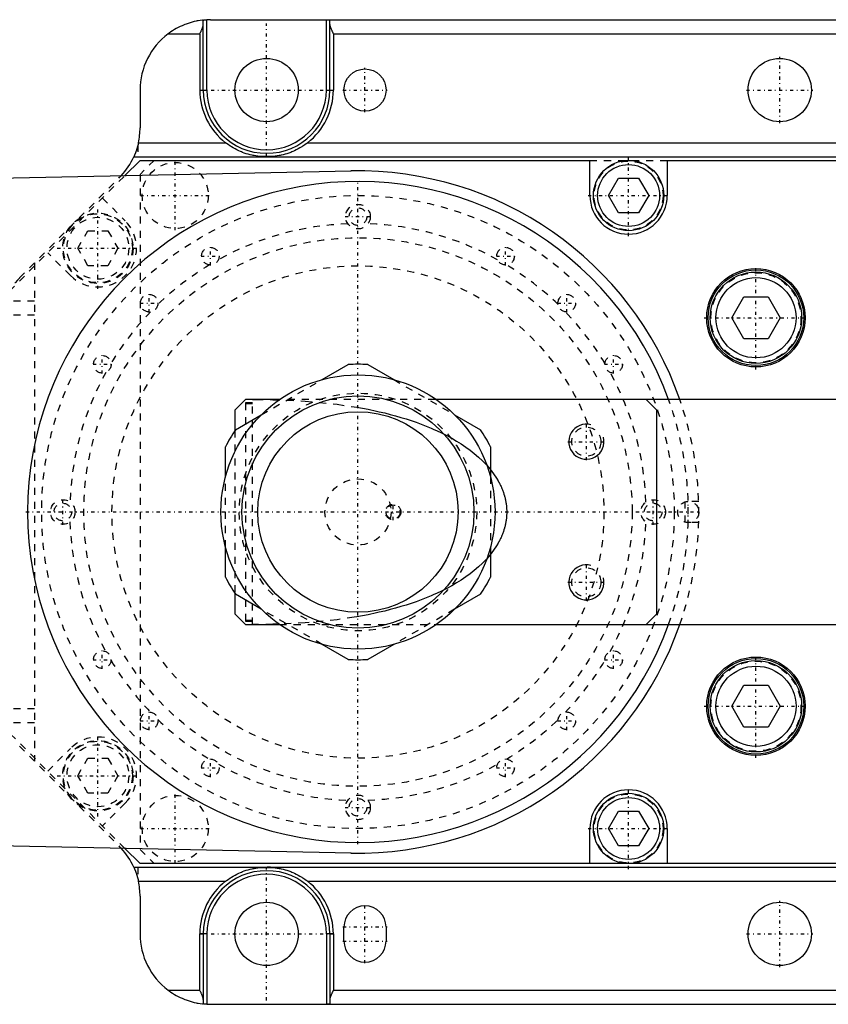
# Model space of a CAD drawing. Extents: x -392 to 171, y -70 to 70.
# Tile 7 of 8: x -48 to 67, y -70 to 70. Entities that reach past the tile are written whole.
import ezdxf

# ---------------------------------------------------------------- set-up
doc = ezdxf.new("R2010")
doc.units = 0
doc.linetypes.add('CENTER', pattern=[1.5, 0.45, -0.5, 0.05, -0.5])
doc.linetypes.add('DASHED', pattern=[2, 1, -1])
for name, color, linetype in [('AM_0', 7, 'CONTINUOUS'), ('AM_10', 7, 'CONTINUOUS'), ('AM_3', 7, 'DASHED'), ('AM_7', 7, 'CENTER')]:
    doc.layers.add(name, color=color, linetype=linetype)

msp = doc.modelspace()

# ---------------------------------------------------------------- linework, layer by layer
at = {"layer": 'AM_0', "color": 7, "linetype": 'CONTINUOUS'}
for p, q in [((-21, 70), (119, 70)), ((-4.5, 60), (-4.5, 70)), ((-22, 60), (-22, 69.94)), ((-21.5, 60), (-21.5, 69.99)), ((-4, 60), (-4, 69.94)), ((-27, 68), (-22.5, 68)), ((-22.5, 68), (-22.5, 60)), ((-3.5, 68), (-3.5, 60)), ((-3.5, 68), (97.5, 68)), ((-31, 60), (-31, 54.64)), ((-22.5, 60), (-21.5, 60)), ((-4.5, 60), (-3.5, 60)), ((-31.23, 52.5), (-18.83, 52.5)), ((-7.17, 52.5), (101.17, 52.5)), ((-31.9, 50.5), (127, 50.5)), ((-11.9, 50.56), (-14.1, 50.56)), ((-33.17, 47.83), (-31, 50)), ((-31, 50), (33, 50)), ((33, 45), (33, 50)), ((44, 50), (44, 45)), ((44, 50), (103, 50)), ((-189.4, 44.64), (-0.99, 48.49)), ((35.64, 45), (37.07, 47.48)), ((37.07, 47.48), (39.93, 47.48)), ((39.93, 47.48), (41.36, 45)), ((37.07, 42.52), (35.64, 45)), ((41.36, 45), (39.93, 42.52)), ((39.93, 42.52), (37.07, 42.52)), ((53.19, 27.62), (54.91, 30.59)), ((54.91, 30.59), (58.34, 30.59)), ((58.34, 30.59), (60.06, 27.62)), ((54.91, 24.64), (53.19, 27.62)), ((60.06, 27.62), (58.34, 24.64)), ((58.34, 24.64), (54.91, 24.64)), ((-5.1, 18.82), (-1.41, 20.95)), ((1.41, 20.95), (5.1, 18.82)), ((-16, 16), (-17.5, 14.5)), ((-11.15, 16), (-16, 16)), ((110, 16), (11.15, 16)), ((42.5, 14.5), (41, 16)), ((-17.5, 14.5), (-17.5, 11.61)), ((42.5, -14.5), (42.5, 14.5)), ((-17.44, 11.7), (-13.75, 13.83)), ((13.75, 13.83), (17.44, 11.7)), ((-18.85, 4.99), (-18.85, 9.26)), ((18.85, 9.26), (18.85, 4.99)), ((-18.85, -9.26), (-18.85, -4.99)), ((18.85, -4.99), (18.85, -9.26)), ((-17.5, -11.61), (-17.5, -14.5)), ((-13.75, -13.83), (-17.44, -11.7)), ((17.44, -11.7), (13.75, -13.83)), ((-17.5, -14.5), (-16, -16)), ((41, -16), (42.5, -14.5)), ((-16, -16), (-11.15, -16)), ((11.15, -16), (110, -16)), ((-1.41, -20.95), (-5.1, -18.82)), ((5.1, -18.82), (1.41, -20.95)), ((53.19, -27.62), (54.91, -24.64)), ((54.91, -24.64), (58.34, -24.64)), ((58.34, -24.64), (60.06, -27.62)), ((54.91, -30.59), (53.19, -27.62)), ((60.06, -27.62), (58.34, -30.59)), ((58.34, -30.59), (54.91, -30.59)), ((35.64, -45), (37.07, -42.53)), ((37.07, -42.53), (39.93, -42.53)), ((39.93, -42.53), (41.36, -45)), ((-0.99, -48.49), (-189.4, -44.64)), ((33, -50), (33, -45)), ((37.07, -47.48), (35.64, -45)), ((41.36, -45), (39.93, -47.48)), ((44, -45), (44, -50)), ((39.93, -47.48), (37.07, -47.48)), ((-31, -50), (-33.17, -47.83)), ((126, -50), (-31, -50)), ((-31.9, -50.5), (127, -50.5)), ((-14.1, -50.56), (-11.9, -50.56)), ((-31.23, -52.5), (-18.83, -52.5)), ((-7.17, -52.5), (101.17, -52.5)), ((-31, -54.64), (-31, -60)), ((-22.5, -68), (-22.5, -60)), ((-21.5, -60), (-22.5, -60)), ((-22, -60), (-22, -69.94)), ((-21.5, -60), (-21.5, -69.99)), ((-4.5, -60), (-4.5, -70)), ((-3.5, -60), (-4.5, -60)), ((-4, -60), (-4, -69.94)), ((-3.5, -60), (-3.5, -68)), ((-2, -61), (-2, -59)), ((4, -59), (4, -61)), ((-27, -68), (-22.5, -68)), ((-3.5, -68), (97.5, -68)), ((-21, -70), (119, -70))]:
    msp.add_line(p, q, dxfattribs=at)
for points in [[(-4.5, 70, 0), (-4.5, 70, 0), (-4.49, 70, 0), (-4.48, 70, 0), (-4.48, 70, 0), (-4.48, 70, 0), (-4.47, 70, 0), (-4.46, 70, 0), (-4.45, 70, 0), (-4.45, 70, 0), (-4.44, 70, 0), (-4.44, 70, 0), (-4.43, 70, 0), (-4.42, 70, 0), (-4.42, 70, 0), (-4.41, 70, 0), (-4.4, 70, 0), (-4.4, 70, 0), (-4.39, 70, 0), (-4.39, 70, 0), (-4.38, 70, 0), (-4.37, 70, 0), (-4.37, 70, 0), (-4.37, 70, 0), (-4.36, 70, 0), (-4.35, 70, 0), (-4.35, 70, 0), (-4.35, 70, 0), (-4.34, 70, 0), (-4.33, 70, 0), (-4.32, 70, 0), (-4.32, 70, 0), (-4.31, 70, 0), (-4.31, 70, 0), (-4.3, 70, 0), (-4.3, 70, 0), (-4.29, 70, 0), (-4.28, 70, 0), (-4.28, 70, 0), (-4.27, 70, 0), (-4.27, 70, 0), (-4.26, 70, 0), (-4.26, 70, 0), (-4.25, 70, 0), (-4.24, 70, 0), (-4.24, 70, 0), (-4.23, 70, 0), (-4.23, 70, 0), (-4.23, 70, 0), (-4.22, 70, 0), (-4.21, 70, 0), (-4.21, 70, 0), (-4.2, 70, 0), (-4.2, 70, 0), (-4.19, 70, 0), (-4.19, 70, 0), (-4.18, 70, 0), (-4.18, 70, 0), (-4.17, 70, 0), (-4.17, 70, 0), (-4.16, 70, 0), (-4.16, 70, 0), (-4.16, 70, 0), (-4.15, 70, 0), (-4.15, 69.99, 0), (-4.14, 69.99, 0), (-4.14, 69.99, 0), (-4.14, 69.99, 0), (-4.13, 69.99, 0), (-4.13, 69.99, 0), (-4.13, 69.99, 0), (-4.12, 69.99, 0), (-4.12, 69.99, 0), (-4.11, 69.99, 0), (-4.11, 69.99, 0), (-4.1, 69.99, 0), (-4.1, 69.99, 0), (-4.1, 69.99, 0), (-4.1, 69.99, 0), (-4.09, 69.99, 0), (-4.09, 69.99, 0), (-4.08, 69.99, 0), (-4.08, 69.99, 0), (-4.08, 69.99, 0), (-4.08, 69.99, 0), (-4.07, 69.99, 0), (-4.07, 69.98, 0), (-4.06, 69.98, 0), (-4.06, 69.98, 0), (-4.06, 69.98, 0), (-4.06, 69.98, 0), (-4.05, 69.98, 0), (-4.05, 69.98, 0), (-4.05, 69.98, 0), (-4.04, 69.98, 0), (-4.04, 69.98, 0), (-4.04, 69.98, 0), (-4.04, 69.98, 0), (-4.04, 69.98, 0), (-4.03, 69.97, 0), (-4.03, 69.97, 0), (-4.03, 69.97, 0), (-4.03, 69.97, 0), (-4.02, 69.97, 0), (-4.02, 69.97, 0), (-4.02, 69.97, 0), (-4.02, 69.97, 0), (-4.02, 69.97, 0), (-4.02, 69.96, 0), (-4.02, 69.96, 0), (-4.01, 69.96, 0), (-4.01, 69.96, 0), (-4.01, 69.96, 0), (-4.01, 69.96, 0), (-4.01, 69.96, 0), (-4.01, 69.96, 0), (-4.01, 69.96, 0), (-4.01, 69.95, 0), (-4, 69.95, 0), (-4, 69.95, 0), (-4, 69.95, 0), (-4, 69.95, 0), (-4, 69.95, 0), (-4, 69.95, 0), (-4, 69.94, 0), (-4, 69.94, 0), (-4, 69.94, 0), (-4, 69.94, 0), (-4, 69.94, 0), (-4, 69.94, 0), (-4, 69.94, 0)], [(-22, 69.95, 0), (-22.14, 69.93, 0), (-22.43, 69.9, 0), (-22.72, 69.85, 0), (-22.87, 69.82, 0), (-23.02, 69.79, 0), (-23.31, 69.73, 0), (-23.6, 69.66, 0), (-23.89, 69.57, 0), (-24.18, 69.48, 0), (-24.46, 69.38, 0), (-24.61, 69.33, 0), (-24.75, 69.27, 0), (-25.03, 69.15, 0), (-25.31, 69.02, 0), (-25.58, 68.89, 0), (-25.85, 68.75, 0), (-26.11, 68.59, 0), (-26.25, 68.51, 0), (-26.37, 68.43, 0), (-26.63, 68.27, 0), (-26.88, 68.09, 0), (-27, 68, 0)], [(-22.5, 68, 0), (-22.48, 68.04, 0), (-22.44, 68.11, 0), (-22.41, 68.19, 0), (-22.39, 68.23, 0), (-22.37, 68.27, 0), (-22.33, 68.34, 0), (-22.29, 68.42, 0), (-22.26, 68.5, 0), (-22.22, 68.58, 0), (-22.19, 68.65, 0), (-22.17, 68.69, 0), (-22.16, 68.73, 0), (-22.13, 68.8, 0), (-22.1, 68.88, 0), (-22.07, 68.95, 0), (-22.05, 69.02, 0), (-22.03, 69.09, 0), (-22.02, 69.13, 0), (-22.02, 69.16, 0), (-22.01, 69.2, 0), (-22.01, 69.21, 0), (-22.01, 69.22, 0), (-22.01, 69.23, 0), (-22.01, 69.23, 0), (-22, 69.24, 0), (-22, 69.25, 0), (-22, 69.26, 0), (-22, 69.28, 0), (-22, 69.29, 0), (-22, 69.29, 0), (-22, 69.3, 0), (-22, 69.31, 0), (-22, 69.32, 0), (-22, 69.32, 0)], [(-22, 69.95, 0), (-22, 69.95, 0), (-22, 69.95, 0), (-21.99, 69.95, 0), (-21.99, 69.95, 0), (-21.99, 69.95, 0), (-21.99, 69.95, 0), (-21.99, 69.95, 0), (-21.99, 69.95, 0), (-21.99, 69.95, 0), (-21.99, 69.95, 0), (-21.99, 69.95, 0), (-21.99, 69.95, 0), (-21.98, 69.95, 0), (-21.98, 69.95, 0), (-21.98, 69.95, 0), (-21.98, 69.95, 0), (-21.98, 69.95, 0), (-21.98, 69.95, 0), (-21.97, 69.95, 0), (-21.97, 69.95, 0), (-21.97, 69.95, 0), (-21.97, 69.95, 0), (-21.97, 69.95, 0), (-21.96, 69.95, 0), (-21.96, 69.95, 0), (-21.96, 69.95, 0), (-21.96, 69.95, 0), (-21.96, 69.95, 0), (-21.95, 69.95, 0), (-21.95, 69.95, 0), (-21.95, 69.95, 0), (-21.94, 69.96, 0), (-21.94, 69.96, 0), (-21.94, 69.96, 0), (-21.94, 69.96, 0), (-21.93, 69.96, 0), (-21.93, 69.96, 0), (-21.93, 69.96, 0), (-21.92, 69.96, 0), (-21.92, 69.96, 0), (-21.92, 69.96, 0), (-21.92, 69.96, 0), (-21.91, 69.96, 0), (-21.91, 69.96, 0), (-21.91, 69.96, 0), (-21.9, 69.96, 0), (-21.9, 69.96, 0), (-21.9, 69.96, 0), (-21.89, 69.96, 0), (-21.89, 69.96, 0), (-21.89, 69.96, 0), (-21.88, 69.96, 0), (-21.88, 69.96, 0), (-21.87, 69.96, 0), (-21.87, 69.96, 0), (-21.87, 69.96, 0), (-21.86, 69.96, 0), (-21.86, 69.96, 0), (-21.85, 69.96, 0), (-21.85, 69.96, 0), (-21.85, 69.96, 0), (-21.85, 69.96, 0), (-21.84, 69.96, 0), (-21.84, 69.97, 0), (-21.83, 69.97, 0), (-21.83, 69.97, 0), (-21.83, 69.97, 0), (-21.82, 69.97, 0), (-21.82, 69.97, 0), (-21.82, 69.97, 0), (-21.81, 69.97, 0), (-21.8, 69.97, 0), (-21.8, 69.97, 0), (-21.79, 69.97, 0), (-21.79, 69.97, 0), (-21.79, 69.97, 0), (-21.78, 69.97, 0), (-21.78, 69.97, 0), (-21.77, 69.97, 0), (-21.77, 69.97, 0), (-21.76, 69.97, 0), (-21.75, 69.97, 0), (-21.75, 69.97, 0), (-21.75, 69.97, 0), (-21.74, 69.97, 0), (-21.74, 69.97, 0), (-21.73, 69.97, 0), (-21.72, 69.97, 0), (-21.72, 69.97, 0), (-21.72, 69.97, 0), (-21.71, 69.97, 0), (-21.71, 69.98, 0), (-21.7, 69.98, 0), (-21.69, 69.98, 0), (-21.69, 69.98, 0), (-21.68, 69.98, 0), (-21.68, 69.98, 0), (-21.67, 69.98, 0), (-21.67, 69.98, 0), (-21.66, 69.98, 0), (-21.65, 69.98, 0), (-21.65, 69.98, 0), (-21.64, 69.98, 0), (-21.64, 69.98, 0), (-21.64, 69.98, 0), (-21.63, 69.98, 0), (-21.62, 69.98, 0), (-21.62, 69.98, 0), (-21.62, 69.98, 0), (-21.61, 69.98, 0), (-21.6, 69.98, 0), (-21.6, 69.98, 0), (-21.6, 69.98, 0), (-21.59, 69.98, 0), (-21.58, 69.98, 0), (-21.58, 69.98, 0), (-21.57, 69.98, 0), (-21.56, 69.98, 0), (-21.56, 69.98, 0), (-21.56, 69.98, 0), (-21.55, 69.98, 0), (-21.54, 69.99, 0), (-21.54, 69.99, 0), (-21.53, 69.99, 0), (-21.52, 69.99, 0), (-21.52, 69.99, 0), (-21.52, 69.99, 0), (-21.51, 69.99, 0), (-21.5, 69.99, 0), (-21.5, 69.99, 0)], [(-22, 69.94, 0), (-22, 69.94, 0), (-22, 69.94, 0), (-22, 69.95, 0), (-22, 69.95, 0)], [(-4, 69.32, 0), (-4, 69.32, 0), (-4, 69.31, 0), (-4, 69.3, 0), (-4, 69.29, 0), (-4, 69.29, 0), (-4, 69.28, 0), (-4, 69.26, 0), (-4, 69.25, 0), (-4, 69.24, 0), (-3.99, 69.23, 0), (-3.99, 69.23, 0), (-3.99, 69.22, 0), (-3.99, 69.21, 0), (-3.99, 69.2, 0), (-3.98, 69.16, 0), (-3.98, 69.13, 0), (-3.97, 69.09, 0), (-3.95, 69.02, 0), (-3.93, 68.95, 0), (-3.9, 68.88, 0), (-3.87, 68.8, 0), (-3.84, 68.73, 0), (-3.83, 68.69, 0), (-3.81, 68.65, 0), (-3.78, 68.58, 0), (-3.74, 68.5, 0), (-3.71, 68.42, 0), (-3.67, 68.34, 0), (-3.63, 68.27, 0), (-3.61, 68.23, 0), (-3.59, 68.19, 0), (-3.56, 68.11, 0), (-3.52, 68.04, 0), (-3.5, 68, 0)], [(-31.23, 52.5, 0), (-31.23, 52.49, 0), (-31.24, 52.46, 0), (-31.25, 52.43, 0), (-31.25, 52.42, 0), (-31.25, 52.4, 0), (-31.26, 52.37, 0), (-31.27, 52.34, 0), (-31.27, 52.32, 0), (-31.28, 52.29, 0), (-31.29, 52.26, 0), (-31.29, 52.24, 0), (-31.29, 52.23, 0), (-31.3, 52.2, 0), (-31.31, 52.17, 0), (-31.32, 52.15, 0), (-31.32, 52.12, 0), (-31.33, 52.09, 0), (-31.33, 52.07, 0), (-31.34, 52.06, 0), (-31.35, 52.03, 0), (-31.35, 52, 0), (-31.36, 51.99, 0), (-31.36, 51.97, 0), (-31.37, 51.95, 0), (-31.38, 51.92, 0), (-31.38, 51.9, 0), (-31.39, 51.89, 0), (-31.39, 51.86, 0), (-31.4, 51.83, 0), (-31.41, 51.81, 0), (-31.42, 51.78, 0), (-31.43, 51.75, 0), (-31.43, 51.74, 0), (-31.43, 51.73, 0), (-31.44, 51.7, 0), (-31.45, 51.67, 0), (-31.46, 51.65, 0), (-31.47, 51.62, 0), (-31.48, 51.59, 0), (-31.48, 51.58, 0), (-31.48, 51.57, 0), (-31.49, 51.54, 0), (-31.5, 51.52, 0), (-31.51, 51.49, 0), (-31.52, 51.47, 0), (-31.53, 51.44, 0), (-31.53, 51.43, 0), (-31.53, 51.42, 0), (-31.54, 51.39, 0), (-31.55, 51.37, 0), (-31.56, 51.34, 0), (-31.57, 51.32, 0), (-31.58, 51.3, 0), (-31.58, 51.29, 0), (-31.58, 51.28, 0), (-31.59, 51.25, 0), (-31.6, 51.23, 0), (-31.61, 51.21, 0), (-31.61, 51.19, 0), (-31.62, 51.17, 0), (-31.63, 51.16, 0), (-31.63, 51.15, 0), (-31.64, 51.12, 0), (-31.65, 51.1, 0), (-31.65, 51.09, 0), (-31.65, 51.08, 0), (-31.66, 51.07, 0), (-31.67, 51.05, 0), (-31.67, 51.04, 0), (-31.68, 51.03, 0), (-31.68, 51.01, 0), (-31.69, 50.99, 0), (-31.7, 50.97, 0), (-31.7, 50.95, 0), (-31.71, 50.94, 0), (-31.72, 50.93, 0), (-31.72, 50.92, 0), (-31.73, 50.9, 0), (-31.73, 50.88, 0), (-31.74, 50.87, 0), (-31.75, 50.85, 0), (-31.75, 50.83, 0), (-31.76, 50.82, 0), (-31.76, 50.82, 0), (-31.77, 50.8, 0), (-31.77, 50.79, 0), (-31.78, 50.77, 0), (-31.79, 50.76, 0), (-31.79, 50.74, 0), (-31.79, 50.73, 0), (-31.8, 50.73, 0), (-31.8, 50.71, 0), (-31.81, 50.7, 0), (-31.81, 50.69, 0), (-31.82, 50.68, 0), (-31.82, 50.66, 0), (-31.83, 50.66, 0), (-31.83, 50.65, 0), (-31.83, 50.64, 0), (-31.84, 50.63, 0), (-31.84, 50.62, 0), (-31.85, 50.61, 0), (-31.85, 50.6, 0), (-31.85, 50.6, 0), (-31.86, 50.59, 0), (-31.86, 50.58, 0), (-31.86, 50.57, 0), (-31.87, 50.57, 0), (-31.87, 50.57, 0), (-31.87, 50.56, 0), (-31.87, 50.55, 0), (-31.88, 50.55, 0), (-31.88, 50.55, 0), (-31.88, 50.54, 0), (-31.88, 50.53, 0), (-31.88, 50.53, 0), (-31.89, 50.52, 0), (-31.89, 50.52, 0), (-31.89, 50.52, 0), (-31.89, 50.52, 0), (-31.89, 50.51, 0), (-31.89, 50.51, 0), (-31.89, 50.51, 0), (-31.9, 50.5, 0), (-31.9, 50.5, 0), (-31.9, 50.5, 0), (-31.9, 50.5, 0), (-31.9, 50.5, 0), (-31.9, 50.5, 0), (-31.9, 50.5, 0)], [(-14.1, 50.56, 0), (-14.23, 50.58, 0), (-14.51, 50.62, 0), (-14.79, 50.67, 0), (-14.93, 50.7, 0), (-15.07, 50.73, 0), (-15.34, 50.79, 0), (-15.62, 50.87, 0), (-15.89, 50.95, 0), (-16.17, 51.04, 0), (-16.44, 51.14, 0), (-16.57, 51.2, 0), (-16.71, 51.25, 0), (-16.97, 51.37, 0), (-17.23, 51.5, 0), (-17.49, 51.63, 0), (-17.75, 51.77, 0), (-18, 51.92, 0), (-18.12, 52, 0), (-18.24, 52.08, 0), (-18.48, 52.24, 0), (-18.72, 52.41, 0), (-18.83, 52.5, 0)], [(-7.17, 52.5, 0), (-7.28, 52.41, 0), (-7.52, 52.24, 0), (-7.76, 52.08, 0), (-7.88, 52, 0), (-8, 51.92, 0), (-8.25, 51.77, 0), (-8.51, 51.63, 0), (-8.77, 51.5, 0), (-9.03, 51.37, 0), (-9.29, 51.25, 0), (-9.43, 51.2, 0), (-9.56, 51.14, 0), (-9.83, 51.04, 0), (-10.11, 50.95, 0), (-10.38, 50.87, 0), (-10.66, 50.79, 0), (-10.93, 50.73, 0), (-11.07, 50.7, 0), (-11.21, 50.67, 0), (-11.49, 50.62, 0), (-11.77, 50.58, 0), (-11.9, 50.56, 0)], [(-31.9, -50.5, 0), (-31.9, -50.5, 0), (-31.9, -50.5, 0), (-31.9, -50.5, 0), (-31.9, -50.5, 0), (-31.9, -50.5, 0), (-31.9, -50.5, 0), (-31.89, -50.51, 0), (-31.89, -50.51, 0), (-31.89, -50.51, 0), (-31.89, -50.52, 0), (-31.89, -50.52, 0), (-31.89, -50.52, 0), (-31.89, -50.52, 0), (-31.88, -50.53, 0), (-31.88, -50.53, 0), (-31.88, -50.54, 0), (-31.88, -50.55, 0), (-31.88, -50.55, 0), (-31.87, -50.55, 0), (-31.87, -50.56, 0), (-31.87, -50.57, 0), (-31.87, -50.57, 0), (-31.86, -50.57, 0), (-31.86, -50.58, 0), (-31.86, -50.59, 0), (-31.85, -50.6, 0), (-31.85, -50.6, 0), (-31.85, -50.61, 0), (-31.84, -50.62, 0), (-31.84, -50.63, 0), (-31.83, -50.64, 0), (-31.83, -50.65, 0), (-31.83, -50.66, 0), (-31.82, -50.66, 0), (-31.82, -50.68, 0), (-31.81, -50.69, 0), (-31.81, -50.7, 0), (-31.8, -50.71, 0), (-31.8, -50.73, 0), (-31.79, -50.73, 0), (-31.79, -50.74, 0), (-31.79, -50.76, 0), (-31.78, -50.77, 0), (-31.77, -50.79, 0), (-31.77, -50.8, 0), (-31.76, -50.82, 0), (-31.76, -50.82, 0), (-31.75, -50.83, 0), (-31.75, -50.85, 0), (-31.74, -50.87, 0), (-31.73, -50.88, 0), (-31.73, -50.9, 0), (-31.72, -50.92, 0), (-31.72, -50.93, 0), (-31.71, -50.94, 0), (-31.7, -50.95, 0), (-31.7, -50.97, 0), (-31.69, -50.99, 0), (-31.68, -51.01, 0), (-31.68, -51.03, 0), (-31.67, -51.04, 0), (-31.67, -51.05, 0), (-31.66, -51.07, 0), (-31.65, -51.08, 0), (-31.65, -51.09, 0), (-31.65, -51.1, 0), (-31.64, -51.12, 0), (-31.63, -51.15, 0), (-31.63, -51.16, 0), (-31.62, -51.17, 0), (-31.61, -51.19, 0), (-31.61, -51.21, 0), (-31.6, -51.23, 0), (-31.59, -51.25, 0), (-31.58, -51.28, 0), (-31.58, -51.29, 0), (-31.58, -51.3, 0), (-31.57, -51.32, 0), (-31.56, -51.34, 0), (-31.55, -51.37, 0), (-31.54, -51.39, 0), (-31.53, -51.42, 0), (-31.53, -51.43, 0), (-31.53, -51.44, 0), (-31.52, -51.47, 0), (-31.51, -51.49, 0), (-31.5, -51.52, 0), (-31.49, -51.54, 0), (-31.48, -51.57, 0), (-31.48, -51.58, 0), (-31.48, -51.59, 0), (-31.47, -51.62, 0), (-31.46, -51.65, 0), (-31.45, -51.67, 0), (-31.44, -51.7, 0), (-31.43, -51.73, 0), (-31.43, -51.74, 0), (-31.43, -51.75, 0), (-31.42, -51.78, 0), (-31.41, -51.81, 0), (-31.4, -51.83, 0), (-31.39, -51.86, 0), (-31.39, -51.89, 0), (-31.38, -51.9, 0), (-31.38, -51.92, 0), (-31.37, -51.95, 0), (-31.36, -51.97, 0), (-31.36, -51.99, 0), (-31.35, -52, 0), (-31.35, -52.03, 0), (-31.34, -52.06, 0), (-31.33, -52.07, 0), (-31.33, -52.09, 0), (-31.32, -52.12, 0), (-31.32, -52.15, 0), (-31.31, -52.17, 0), (-31.3, -52.2, 0), (-31.29, -52.23, 0), (-31.29, -52.24, 0), (-31.29, -52.26, 0), (-31.28, -52.29, 0), (-31.27, -52.32, 0), (-31.27, -52.34, 0), (-31.26, -52.37, 0), (-31.25, -52.4, 0), (-31.25, -52.42, 0), (-31.25, -52.43, 0), (-31.24, -52.46, 0), (-31.23, -52.49, 0), (-31.23, -52.5, 0)], [(-18.83, -52.5, 0), (-18.72, -52.41, 0), (-18.48, -52.24, 0), (-18.24, -52.08, 0), (-18.12, -52, 0), (-18, -51.92, 0), (-17.75, -51.77, 0), (-17.49, -51.63, 0), (-17.23, -51.5, 0), (-16.97, -51.37, 0), (-16.71, -51.25, 0), (-16.57, -51.2, 0), (-16.44, -51.14, 0), (-16.17, -51.04, 0), (-15.89, -50.95, 0), (-15.62, -50.87, 0), (-15.34, -50.79, 0), (-15.07, -50.73, 0), (-14.93, -50.7, 0), (-14.79, -50.67, 0), (-14.51, -50.62, 0), (-14.23, -50.58, 0), (-14.1, -50.56, 0)], [(-11.9, -50.56, 0), (-11.77, -50.58, 0), (-11.49, -50.62, 0), (-11.21, -50.67, 0), (-11.07, -50.7, 0), (-10.93, -50.73, 0), (-10.66, -50.79, 0), (-10.38, -50.87, 0), (-10.11, -50.95, 0), (-9.83, -51.04, 0), (-9.56, -51.14, 0), (-9.43, -51.2, 0), (-9.29, -51.25, 0), (-9.03, -51.37, 0), (-8.77, -51.5, 0), (-8.51, -51.63, 0), (-8.25, -51.77, 0), (-8, -51.92, 0), (-7.88, -52, 0), (-7.76, -52.08, 0), (-7.52, -52.24, 0), (-7.28, -52.41, 0), (-7.17, -52.5, 0)], [(-27, -68, 0), (-26.88, -68.09, 0), (-26.63, -68.27, 0), (-26.37, -68.43, 0), (-26.25, -68.51, 0), (-26.11, -68.59, 0), (-25.85, -68.75, 0), (-25.58, -68.89, 0), (-25.31, -69.02, 0), (-25.03, -69.15, 0), (-24.75, -69.27, 0), (-24.61, -69.33, 0), (-24.46, -69.38, 0), (-24.18, -69.48, 0), (-23.89, -69.57, 0), (-23.6, -69.66, 0), (-23.31, -69.73, 0), (-23.02, -69.79, 0), (-22.87, -69.82, 0), (-22.72, -69.85, 0), (-22.43, -69.9, 0), (-22.14, -69.93, 0), (-22, -69.95, 0)], [(-22, -69.32, 0), (-22, -69.32, 0), (-22, -69.31, 0), (-22, -69.3, 0), (-22, -69.29, 0), (-22, -69.29, 0), (-22, -69.28, 0), (-22, -69.26, 0), (-22, -69.25, 0), (-22, -69.24, 0), (-22.01, -69.23, 0), (-22.01, -69.23, 0), (-22.01, -69.22, 0), (-22.01, -69.21, 0), (-22.01, -69.2, 0), (-22.02, -69.16, 0), (-22.02, -69.13, 0), (-22.03, -69.09, 0), (-22.05, -69.02, 0), (-22.07, -68.95, 0), (-22.1, -68.88, 0), (-22.13, -68.8, 0), (-22.16, -68.73, 0), (-22.17, -68.69, 0), (-22.19, -68.65, 0), (-22.22, -68.58, 0), (-22.26, -68.5, 0), (-22.29, -68.42, 0), (-22.33, -68.34, 0), (-22.37, -68.27, 0), (-22.39, -68.23, 0), (-22.41, -68.19, 0), (-22.44, -68.11, 0), (-22.48, -68.04, 0), (-22.5, -68, 0)], [(-3.5, -68, 0), (-3.52, -68.04, 0), (-3.56, -68.11, 0), (-3.59, -68.19, 0), (-3.61, -68.23, 0), (-3.63, -68.27, 0), (-3.67, -68.34, 0), (-3.71, -68.42, 0), (-3.74, -68.5, 0), (-3.78, -68.58, 0), (-3.81, -68.65, 0), (-3.83, -68.69, 0), (-3.84, -68.73, 0), (-3.87, -68.8, 0), (-3.9, -68.88, 0), (-3.93, -68.95, 0), (-3.95, -69.02, 0), (-3.97, -69.09, 0), (-3.98, -69.13, 0), (-3.98, -69.16, 0), (-3.99, -69.2, 0), (-3.99, -69.21, 0), (-3.99, -69.22, 0), (-3.99, -69.23, 0), (-3.99, -69.23, 0), (-4, -69.24, 0), (-4, -69.25, 0), (-4, -69.26, 0), (-4, -69.28, 0), (-4, -69.29, 0), (-4, -69.29, 0), (-4, -69.3, 0), (-4, -69.31, 0), (-4, -69.32, 0), (-4, -69.32, 0)], [(-22, -69.95, 0), (-22, -69.95, 0), (-22, -69.94, 0), (-22, -69.94, 0), (-22, -69.94, 0)], [(-21.5, -69.99, 0), (-21.5, -69.99, 0), (-21.51, -69.99, 0), (-21.52, -69.99, 0), (-21.52, -69.99, 0), (-21.52, -69.99, 0), (-21.53, -69.99, 0), (-21.54, -69.99, 0), (-21.54, -69.99, 0), (-21.55, -69.98, 0), (-21.56, -69.98, 0), (-21.56, -69.98, 0), (-21.56, -69.98, 0), (-21.57, -69.98, 0), (-21.58, -69.98, 0), (-21.58, -69.98, 0), (-21.59, -69.98, 0), (-21.6, -69.98, 0), (-21.6, -69.98, 0), (-21.6, -69.98, 0), (-21.61, -69.98, 0), (-21.62, -69.98, 0), (-21.62, -69.98, 0), (-21.62, -69.98, 0), (-21.63, -69.98, 0), (-21.64, -69.98, 0), (-21.64, -69.98, 0), (-21.64, -69.98, 0), (-21.65, -69.98, 0), (-21.65, -69.98, 0), (-21.66, -69.98, 0), (-21.67, -69.98, 0), (-21.67, -69.98, 0), (-21.68, -69.98, 0), (-21.68, -69.98, 0), (-21.69, -69.98, 0), (-21.69, -69.98, 0), (-21.7, -69.98, 0), (-21.71, -69.98, 0), (-21.71, -69.97, 0), (-21.72, -69.97, 0), (-21.72, -69.97, 0), (-21.72, -69.97, 0), (-21.73, -69.97, 0), (-21.74, -69.97, 0), (-21.74, -69.97, 0), (-21.75, -69.97, 0), (-21.75, -69.97, 0), (-21.75, -69.97, 0), (-21.76, -69.97, 0), (-21.77, -69.97, 0), (-21.77, -69.97, 0), (-21.78, -69.97, 0), (-21.78, -69.97, 0), (-21.79, -69.97, 0), (-21.79, -69.97, 0), (-21.79, -69.97, 0), (-21.8, -69.97, 0), (-21.8, -69.97, 0), (-21.81, -69.97, 0), (-21.82, -69.97, 0), (-21.82, -69.97, 0), (-21.82, -69.97, 0), (-21.83, -69.97, 0), (-21.83, -69.97, 0), (-21.83, -69.97, 0), (-21.84, -69.97, 0), (-21.84, -69.96, 0), (-21.85, -69.96, 0), (-21.85, -69.96, 0), (-21.85, -69.96, 0), (-21.85, -69.96, 0), (-21.86, -69.96, 0), (-21.86, -69.96, 0), (-21.87, -69.96, 0), (-21.87, -69.96, 0), (-21.87, -69.96, 0), (-21.88, -69.96, 0), (-21.88, -69.96, 0), (-21.89, -69.96, 0), (-21.89, -69.96, 0), (-21.89, -69.96, 0), (-21.9, -69.96, 0), (-21.9, -69.96, 0), (-21.9, -69.96, 0), (-21.91, -69.96, 0), (-21.91, -69.96, 0), (-21.91, -69.96, 0), (-21.92, -69.96, 0), (-21.92, -69.96, 0), (-21.92, -69.96, 0), (-21.92, -69.96, 0), (-21.93, -69.96, 0), (-21.93, -69.96, 0), (-21.93, -69.96, 0), (-21.94, -69.96, 0), (-21.94, -69.96, 0), (-21.94, -69.96, 0), (-21.94, -69.96, 0), (-21.95, -69.95, 0), (-21.95, -69.95, 0), (-21.95, -69.95, 0), (-21.96, -69.95, 0), (-21.96, -69.95, 0), (-21.96, -69.95, 0), (-21.96, -69.95, 0), (-21.96, -69.95, 0), (-21.97, -69.95, 0), (-21.97, -69.95, 0), (-21.97, -69.95, 0), (-21.97, -69.95, 0), (-21.97, -69.95, 0), (-21.98, -69.95, 0), (-21.98, -69.95, 0), (-21.98, -69.95, 0), (-21.98, -69.95, 0), (-21.98, -69.95, 0), (-21.98, -69.95, 0), (-21.99, -69.95, 0), (-21.99, -69.95, 0), (-21.99, -69.95, 0), (-21.99, -69.95, 0), (-21.99, -69.95, 0), (-21.99, -69.95, 0), (-21.99, -69.95, 0), (-21.99, -69.95, 0), (-21.99, -69.95, 0), (-21.99, -69.95, 0), (-22, -69.95, 0), (-22, -69.95, 0), (-22, -69.95, 0)], [(-4, -69.94, 0), (-4, -69.94, 0), (-4, -69.94, 0), (-4, -69.94, 0), (-4, -69.94, 0), (-4, -69.94, 0), (-4, -69.94, 0), (-4, -69.95, 0), (-4, -69.95, 0), (-4, -69.95, 0), (-4, -69.95, 0), (-4, -69.95, 0), (-4, -69.95, 0), (-4.01, -69.95, 0), (-4.01, -69.96, 0), (-4.01, -69.96, 0), (-4.01, -69.96, 0), (-4.01, -69.96, 0), (-4.01, -69.96, 0), (-4.01, -69.96, 0), (-4.01, -69.96, 0), (-4.02, -69.96, 0), (-4.02, -69.96, 0), (-4.02, -69.97, 0), (-4.02, -69.97, 0), (-4.02, -69.97, 0), (-4.02, -69.97, 0), (-4.02, -69.97, 0), (-4.03, -69.97, 0), (-4.03, -69.97, 0), (-4.03, -69.97, 0), (-4.03, -69.97, 0), (-4.04, -69.98, 0), (-4.04, -69.98, 0), (-4.04, -69.98, 0), (-4.04, -69.98, 0), (-4.04, -69.98, 0), (-4.05, -69.98, 0), (-4.05, -69.98, 0), (-4.05, -69.98, 0), (-4.06, -69.98, 0), (-4.06, -69.98, 0), (-4.06, -69.98, 0), (-4.06, -69.98, 0), (-4.07, -69.98, 0), (-4.07, -69.99, 0), (-4.08, -69.99, 0), (-4.08, -69.99, 0), (-4.08, -69.99, 0), (-4.08, -69.99, 0), (-4.09, -69.99, 0), (-4.09, -69.99, 0), (-4.1, -69.99, 0), (-4.1, -69.99, 0), (-4.1, -69.99, 0), (-4.1, -69.99, 0), (-4.11, -69.99, 0), (-4.11, -69.99, 0), (-4.12, -69.99, 0), (-4.12, -69.99, 0), (-4.13, -69.99, 0), (-4.13, -69.99, 0), (-4.13, -69.99, 0), (-4.14, -69.99, 0), (-4.14, -69.99, 0), (-4.14, -69.99, 0), (-4.15, -69.99, 0), (-4.15, -70, 0), (-4.16, -70, 0), (-4.16, -70, 0), (-4.16, -70, 0), (-4.17, -70, 0), (-4.17, -70, 0), (-4.18, -70, 0), (-4.18, -70, 0), (-4.19, -70, 0), (-4.19, -70, 0), (-4.2, -70, 0), (-4.2, -70, 0), (-4.21, -70, 0), (-4.21, -70, 0), (-4.22, -70, 0), (-4.23, -70, 0), (-4.23, -70, 0), (-4.23, -70, 0), (-4.24, -70, 0), (-4.24, -70, 0), (-4.25, -70, 0), (-4.26, -70, 0), (-4.26, -70, 0), (-4.27, -70, 0), (-4.27, -70, 0), (-4.28, -70, 0), (-4.28, -70, 0), (-4.29, -70, 0), (-4.3, -70, 0), (-4.3, -70, 0), (-4.31, -70, 0), (-4.31, -70, 0), (-4.32, -70, 0), (-4.32, -70, 0), (-4.33, -70, 0), (-4.34, -70, 0), (-4.35, -70, 0), (-4.35, -70, 0), (-4.35, -70, 0), (-4.36, -70, 0), (-4.37, -70, 0), (-4.37, -70, 0), (-4.37, -70, 0), (-4.38, -70, 0), (-4.39, -70, 0), (-4.39, -70, 0), (-4.4, -70, 0), (-4.4, -70, 0), (-4.41, -70, 0), (-4.42, -70, 0), (-4.42, -70, 0), (-4.43, -70, 0), (-4.44, -70, 0), (-4.44, -70, 0), (-4.45, -70, 0), (-4.45, -70, 0), (-4.46, -70, 0), (-4.47, -70, 0), (-4.48, -70, 0), (-4.48, -70, 0), (-4.48, -70, 0), (-4.49, -70, 0), (-4.5, -70, 0), (-4.5, -70, 0)]]:
    msp.add_polyline3d(points, dxfattribs=at)
for centre, radius in [((-13, 60), 4.5), ((60, 60), 4.5), ((1, 60), 3), ((38.5, 45), 5), ((38.5, 45), 4.4), ((56.62, 27.62), 7), ((56.62, 27.62), 6.8), ((56.62, 27.62), 6.5), ((56.62, 27.62), 5.7), ((0, 0), 19.5), ((0, 0), 16.5), ((0, 0), 14.25), ((56.62, -27.62), 7), ((56.62, -27.62), 6.8), ((56.62, -27.62), 6.5), ((56.62, -27.62), 5.7), ((38.5, -45), 5), ((38.5, -45), 4.4), ((-13, -60), 4.5), ((60, -60), 4.5)]:
    msp.add_circle(centre, radius, dxfattribs=at)
for centre, radius, start, end in [((-21, 60), 10, 90, 92.866), ((-21, 60), 10, 126.8699, 180), ((-13, 60), 9.5, 180, 232.1364), ((-13, 60), 9, 180, 0), ((-13, 60), 8.5, 180, 0), ((-13, 60), 9.5, 307.8636, 0), ((-41, 54.64), 10, 347.6431, 0), ((-41, 54.64), 10, 317.0076, 335.5436), ((0, 0), 48.5, 19.2625, 91.172), ((0, 0), 47, 19.9028, 340.0972), ((38.5, 45), 5.5, 180, 0), ((0, 0), 21, 86.1532, 93.8468), ((0, 0), 21, 146.1532, 153.8468), ((0, 0), 21, 26.1532, 33.8468), ((0, 0), 21, 206.1532, 213.8468), ((0, 0), 21, 326.1532, 333.8468), ((0, 0), 48.5, 268.828, 340.7375), ((0, 0), 21, 266.1532, 273.8468), ((38.5, -45), 5.5, 0, 180), ((-41, -54.64), 10, 24.4564, 42.9924), ((-13, -60), 9, 0, 180), ((-13, -60), 8.5, 0, 180), ((-41, -54.64), 10, 0, 12.3569), ((-13, -60), 9.5, 127.8636, 180), ((-13, -60), 9.5, 0, 52.1364), ((1, -59), 3, 0, 180), ((-21, -60), 10, 180, 233.1301), ((1, -61), 3, 180, 0), ((-21, -60), 10, 267.134, 270)]:
    msp.add_arc(centre, radius, start, end, dxfattribs=at)
at = {"layer": 'AM_10', "color": 7, "linetype": 'CONTINUOUS'}
for centre in [(32.5, 10), (32.5, -10)]:
    msp.add_arc(centre, 2.5, 75, 15, dxfattribs=at)
at = {"layer": 'AM_3', "color": 6, "linetype": 'DASHED'}
for p, q in [((-31.3, 52.21), (-31.3, 50.5)), ((-29, 50), (-31, 48)), ((33, 50), (44, 50)), ((-51, 30), (-33.17, 47.83)), ((-31, 48), (-31, -48)), ((-48.13, 33.3), (-33.91, 47.59)), ((-36.36, 44.64), (-33.11, 41.39)), ((-39.86, 37.5), (-38.43, 39.97)), ((-38.43, 39.97), (-35.57, 39.97)), ((-35.57, 39.97), (-34.14, 37.5)), ((-40.89, 33.61), (-44.14, 36.86)), ((-38.43, 35.02), (-39.86, 37.5)), ((-34.14, 37.5), (-35.57, 35.02)), ((-46, 35.44), (-46, -35.44)), ((-35.57, 35.02), (-38.43, 35.02)), ((-46, 30), (-49, 30)), ((-46, 28), (-49, 28)), ((-13.75, 13.83), (-5.1, 18.82)), ((5.1, 18.82), (13.75, 13.83)), ((-15, 15.5), (-16, 15.5)), ((-16, 15.5), (-16, -15.5)), ((-16, 15.43), (-15, 15.43)), ((-15, -16), (-15, 16)), ((-15, 16), (-14.5, 16)), ((41, 16), (-11.15, 16)), ((-17.5, 11.61), (-17.5, -11.61)), ((-18.85, -4.99), (-18.85, 4.99)), ((18.85, 4.99), (18.85, -4.99)), ((46.5, 1.5), (46.5, -1.5)), ((48.48, 1.5), (46.5, 1.5)), ((48.48, -1.5), (46.5, -1.5)), ((-5.1, -18.82), (-13.75, -13.83)), ((13.75, -13.83), (5.1, -18.82)), ((-15, -15.43), (-16, -15.43)), ((-16, -15.5), (-15, -15.5)), ((-14.5, -16), (-15, -16)), ((-11.15, -16), (11.15, -16)), ((-46, -28), (-49, -28)), ((-33.17, -47.83), (-51, -30)), ((-46, -30), (-49, -30)), ((-48.13, -33.3), (-33.91, -47.59)), ((-44.14, -36.86), (-40.89, -33.61)), ((-39.86, -37.5), (-38.43, -35.02)), ((-38.43, -35.02), (-35.57, -35.02)), ((-35.57, -35.02), (-34.14, -37.5)), ((-38.43, -39.98), (-39.86, -37.5)), ((-34.14, -37.5), (-35.57, -39.98)), ((-35.57, -39.98), (-38.43, -39.98)), ((-33.11, -41.39), (-36.36, -44.64)), ((-31, -48), (-29, -50)), ((-31.3, -50.5), (-31.3, -52.21))]:
    msp.add_line(p, q, dxfattribs=at)
msp.add_polyline3d([(-14.5, 16, 0), (-12.13, 15.97, 0), (-7.52, 15.76, 0), (-2.94, 15.31, 0), (-0.56, 14.96, 0), (-0.16, 14.9, 0), (0.64, 14.75, 0), (1.44, 14.6, 0), (1.84, 14.52, 0), (2.24, 14.44, 0), (3.03, 14.26, 0), (3.81, 14.08, 0), (4.58, 13.88, 0), (5.35, 13.68, 0), (6.1, 13.46, 0), (6.47, 13.35, 0), (6.84, 13.24, 0), (7.56, 13, 0), (8.27, 12.76, 0), (8.98, 12.5, 0), (9.7, 12.22, 0), (10.43, 11.91, 0), (10.8, 11.75, 0), (11.17, 11.59, 0), (11.9, 11.24, 0), (12.62, 10.88, 0), (13.34, 10.49, 0), (14.03, 10.09, 0), (14.7, 9.67, 0), (15.03, 9.45, 0), (15.35, 9.23, 0), (15.96, 8.79, 0), (16.55, 8.32, 0), (17.14, 7.82, 0), (17.72, 7.27, 0), (18.28, 6.69, 0), (18.55, 6.39, 0), (18.81, 6.08, 0), (19.29, 5.45, 0), (19.72, 4.8, 0), (19.95, 4.41, 0), (20.01, 4.31, 0), (20.07, 4.2, 0), (20.1, 4.14, 0), (20.13, 4.09, 0), (20.18, 3.97, 0), (20.24, 3.86, 0), (20.3, 3.75, 0), (20.35, 3.63, 0), (20.4, 3.51, 0), (20.43, 3.45, 0), (20.45, 3.39, 0), (20.5, 3.27, 0), (20.55, 3.15, 0), (20.6, 3.02, 0), (20.65, 2.9, 0), (20.69, 2.77, 0), (20.71, 2.71, 0), (20.73, 2.65, 0), (20.77, 2.52, 0), (20.81, 2.39, 0), (20.83, 2.33, 0), (20.85, 2.26, 0), (20.88, 2.13, 0), (20.92, 2, 0), (20.93, 1.94, 0), (20.95, 1.87, 0), (20.98, 1.74, 0), (21, 1.61, 0), (21.03, 1.48, 0), (21.05, 1.35, 0), (21.07, 1.22, 0), (21.08, 1.15, 0), (21.09, 1.09, 0), (21.11, 0.96, 0), (21.12, 0.83, 0), (21.13, 0.7, 0), (21.14, 0.57, 0), (21.15, 0.44, 0), (21.15, 0.38, 0), (21.16, 0.31, 0), (21.16, 0.19, 0), (21.16, 0.06, 0), (21.16, 0, 0), (21.16, -0.06, 0), (21.16, -0.19, 0), (21.16, -0.31, 0), (21.15, -0.38, 0), (21.15, -0.44, 0), (21.14, -0.57, 0), (21.13, -0.7, 0), (21.12, -0.83, 0), (21.11, -0.96, 0), (21.09, -1.09, 0), (21.08, -1.15, 0), (21.07, -1.22, 0), (21.05, -1.35, 0), (21.03, -1.48, 0), (21, -1.61, 0), (20.98, -1.74, 0), (20.95, -1.87, 0), (20.93, -1.94, 0), (20.92, -2, 0), (20.88, -2.13, 0), (20.85, -2.26, 0), (20.83, -2.33, 0), (20.81, -2.39, 0), (20.77, -2.52, 0), (20.73, -2.65, 0), (20.71, -2.71, 0), (20.69, -2.77, 0), (20.65, -2.9, 0), (20.6, -3.02, 0), (20.55, -3.15, 0), (20.5, -3.27, 0), (20.45, -3.39, 0), (20.43, -3.45, 0), (20.4, -3.51, 0), (20.35, -3.63, 0), (20.3, -3.75, 0), (20.24, -3.86, 0), (20.18, -3.97, 0), (20.13, -4.09, 0), (20.1, -4.14, 0), (20.07, -4.2, 0), (20.01, -4.31, 0), (19.95, -4.41, 0), (19.72, -4.8, 0), (19.29, -5.45, 0), (18.81, -6.08, 0), (18.55, -6.39, 0), (18.28, -6.69, 0), (17.72, -7.27, 0), (17.14, -7.82, 0), (16.55, -8.32, 0), (15.96, -8.79, 0), (15.35, -9.23, 0), (15.03, -9.45, 0), (14.7, -9.67, 0), (14.03, -10.09, 0), (13.34, -10.49, 0), (12.62, -10.88, 0), (11.9, -11.24, 0), (11.17, -11.59, 0), (10.8, -11.75, 0), (10.43, -11.91, 0), (9.7, -12.22, 0), (8.98, -12.5, 0), (8.27, -12.76, 0), (7.56, -13, 0), (6.84, -13.24, 0), (6.47, -13.35, 0), (6.1, -13.46, 0), (5.35, -13.68, 0), (4.58, -13.88, 0), (3.81, -14.08, 0), (3.03, -14.26, 0), (2.24, -14.44, 0), (1.84, -14.52, 0), (1.44, -14.6, 0), (0.64, -14.75, 0), (-0.16, -14.9, 0), (-0.56, -14.96, 0), (-2.94, -15.31, 0), (-7.52, -15.76, 0), (-12.13, -15.97, 0), (-14.5, -16, 0)], dxfattribs=at)
for centre, radius in [((-26, 45), 4.7), ((38.5, 45), 4.9), ((0, 0), 45), ((0, 0), 45), ((0, 42), 1.75), ((-37, 37.5), 5), ((-37, 37.5), 4.9), ((0, 42), 1.25), ((-37, 37.5), 4.4), ((0, 0), 39), ((-21, 36.37), 1.25), ((21, 36.37), 1.25), ((0, 0), 35), ((56.62, 27.62), 6.4), ((-29.7, 29.7), 1.25), ((29.7, 29.7), 1.25), ((-36.37, 21), 1.25), ((36.37, 21), 1.25), ((0, 0), 16.89), ((32.5, 10), 2.07), ((0, 0), 4.7), ((-42, 0), 1.75), ((42, 0), 1.75), ((47, 0), 1.5), ((-42, 0), 1.25), ((5, 0), 1.1), ((5, 0), 1), ((42, 0), 1.25), ((32.5, -10), 2.07), ((-36.37, -21), 1.25), ((36.37, -21), 1.25), ((56.62, -27.62), 6.4), ((-29.7, -29.7), 1.25), ((29.7, -29.7), 1.25), ((-37, -37.5), 5), ((-37, -37.5), 4.9), ((-37, -37.5), 4.4), ((-21, -36.37), 1.25), ((21, -36.37), 1.25), ((-26, -45), 4.7), ((0, -42), 1.75), ((38.5, -45), 4.9), ((0, -42), 1.25)]:
    msp.add_circle(centre, radius, dxfattribs=at)
for centre, radius, start, end in [((-13, 60), 9.5, 263.3712, 276.6288), ((-41, 54.64), 10, 315.1327, 317.0076), ((-37, 37.5), 5.5, 225, 45), ((0, 0), 41, 91.983, 118.9644), ((0, 0), 41, 61.0356, 88.017), ((0, 0), 41, 121.0356, 133.9644), ((0, 0), 41, 46.0356, 58.9644), ((-41.04, 26.25), 10, 135.1327, 179), ((0, 0), 41, 136.0356, 148.9644), ((0, 0), 41, 31.0356, 43.9644), ((0, 0), 41, 151.0356, 178.017), ((0, 0), 41, 1.983, 28.9644), ((0, 0), 47, 340.0972, 19.9028), ((0, 0), 48.5, 340.7375, 19.2625), ((0, 0), 41, 181.983, 208.9644), ((0, 0), 41, 331.0356, 358.017), ((0, 0), 41, 211.0356, 223.9644), ((0, 0), 41, 316.0356, 328.9644), ((0, 0), 41, 226.0356, 238.9644), ((0, 0), 41, 301.0356, 313.9644), ((-37, -37.5), 5.5, 315, 135), ((0, 0), 41, 241.0356, 268.017), ((0, 0), 41, 271.983, 298.9644), ((-41, -54.64), 10, 42.9924, 44.8673), ((-13, -60), 9.5, 83.3712, 96.6288)]:
    msp.add_arc(centre, radius, start, end, dxfattribs=at)
at = {"layer": 'AM_7', "color": 4, "linetype": 'CENTER'}
for p, q in [((-13, 50.55), (-13, 69.45)), ((60, 55.27), (60, 64.72)), ((1, 56.85), (1, 63.15)), ((-22.45, 60), (-3.55, 60)), ((-2.15, 60), (4.15, 60)), ((55.27, 60), (64.72, 60)), ((38.5, 39.23), (38.5, 50.77)), ((-26, 40.06), (-26, 49.94)), ((0, -47.25), (0, 47.25)), ((0, -47.25), (0, 47.25)), ((-30.94, 45), (-21.06, 45)), ((32.73, 45), (44.27, 45)), ((-37, 31.72), (-37, 43.28)), ((-1.84, 42), (1.84, 42)), ((-42.78, 37.5), (-31.22, 37.5)), ((-21, 35.06), (-21, 37.69)), ((21, 35.06), (21, 37.69)), ((-22.31, 36.37), (-19.69, 36.37)), ((19.69, 36.37), (22.31, 36.37)), ((56.62, 20.27), (56.62, 34.97)), ((-29.7, 28.39), (-29.7, 31.01)), ((29.7, 28.39), (29.7, 31.01)), ((-31.01, 29.7), (-28.39, 29.7)), ((28.39, 29.7), (31.01, 29.7)), ((49.27, 27.62), (63.97, 27.62)), ((-37.69, 21), (-35.06, 21)), ((-36.37, 19.69), (-36.37, 22.31)), ((35.06, 21), (37.69, 21)), ((36.37, 19.69), (36.37, 22.31)), ((32.5, 7.37), (32.5, 12.62)), ((29.88, 10), (35.12, 10)), ((-42, -1.84), (-42, 1.84)), ((42, -1.84), (42, 1.84)), ((47, -1.57), (47, 1.57)), ((-47.25, 0), (47.25, 0)), ((-47.25, 0), (48.58, 0)), ((5, -1.15), (5, 1.16)), ((32.5, -12.62), (32.5, -7.37)), ((29.88, -10), (35.12, -10)), ((-37.69, -21), (-35.06, -21)), ((-36.37, -22.31), (-36.37, -19.69)), ((36.37, -22.31), (36.37, -19.69)), ((56.62, -34.97), (56.62, -20.27)), ((35.06, -21), (37.69, -21)), ((49.27, -27.62), (63.97, -27.62)), ((-29.7, -31.01), (-29.7, -28.39)), ((29.7, -31.01), (29.7, -28.39)), ((-31.01, -29.7), (-28.39, -29.7)), ((28.39, -29.7), (31.01, -29.7)), ((-37, -43.28), (-37, -31.72)), ((-22.31, -36.37), (-19.69, -36.37)), ((-21, -37.69), (-21, -35.06)), ((19.69, -36.37), (22.31, -36.37)), ((21, -37.69), (21, -35.06)), ((-42.78, -37.5), (-31.22, -37.5)), ((-26, -49.94), (-26, -40.06)), ((38.5, -50.77), (38.5, -39.23)), ((-1.84, -42), (1.84, -42)), ((-30.94, -45), (-21.06, -45)), ((32.73, -45), (44.27, -45)), ((-13, -69.45), (-13, -50.55)), ((1, -64.15), (1, -55.85)), ((60, -64.72), (60, -55.27)), ((-22.45, -60), (-3.55, -60)), ((-2.15, -59), (4.15, -59)), ((55.27, -60), (64.72, -60)), ((-2.15, -61), (4.15, -61))]:
    msp.add_line(p, q, dxfattribs=at)

doc.saveas('drawing.dxf')
